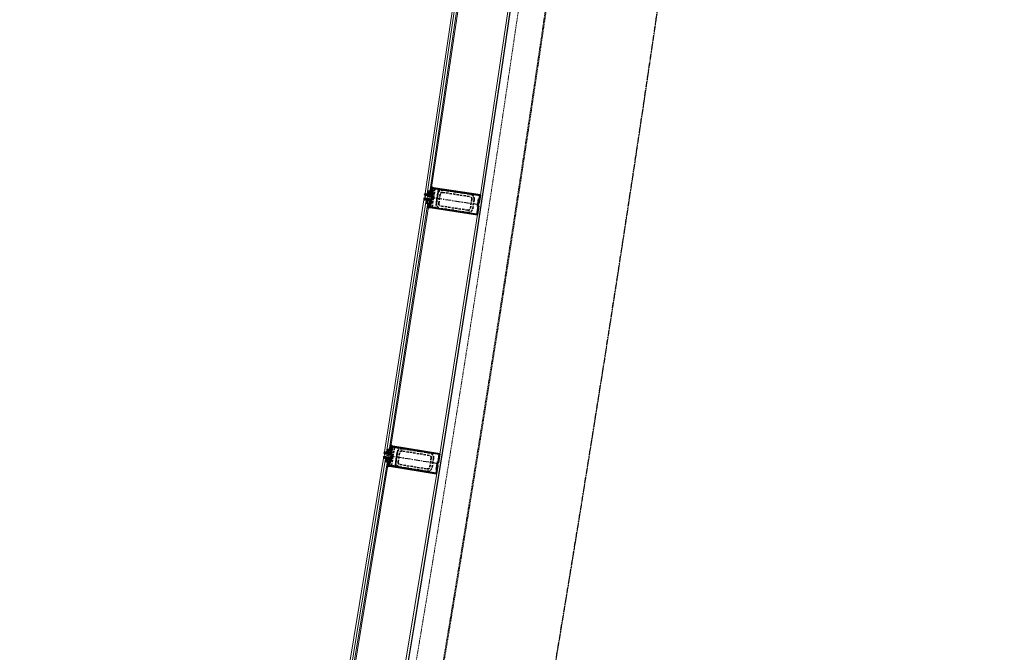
# Model space of a CAD drawing. Header units: millimetres. Extents: x 98667 to 994031, y -2704 to 533009.
# Tile 243 of 256: x 634175 to 639539, y 465437 to 468886. Entities that reach past the tile are written whole.
import ezdxf

# ---------------------------------------------------------------- set-up
doc = ezdxf.new("R2010")
doc.units = ezdxf.units.MM
for name, pattern in [('AP03000E0$0$CENTER', [50.8, 31.75, -6.35, 6.35, -6.35]), ('AP03000E0$0$HIDDEN', [9.525, 6.35, -3.175]), ('AP03000E0$0$HIDDENX2', [19.05, 12.7, -6.35]), ('sp00000g0$0$CENTER', [50.8, 31.75, -6.35, 6.35, -6.35])]:
    doc.linetypes.add(name, pattern=pattern)
doc.layers.add('0_LOUNGES', color=7, linetype='Continuous', true_color=0xfac800)
for name, color, linetype, lineweight in [('AP03000E0$0$A-FLOR-EDGE', 1, 'AP03000E0$0$HIDDENX2', 15), ('AP03000E0$0$A-GLAZ-FULL-EXTR', 2, 'Continuous', 20), ('AP03000E0$0$A-GLAZ-MULL-EXTR', 3, 'Continuous', 35), ('AP03000E0$0$A-WALL-FNSH', 1, 'Continuous', 15)]:
    doc.layers.add(name, color=color, linetype=linetype, lineweight=lineweight)
doc.layers.add('AP03000E0$0$A-Slab Edge Guide', color=55, linetype='Continuous', lineweight=15, plot=False)
doc.layers.add('sp00000g0$0$S-GRID', color=1, linetype='sp00000g0$0$CENTER')

msp = doc.modelspace()

# ---------------------------------------------------------------- linework, layer by layer
at = {"color": 251, "linetype": 'AP03000E0$0$CENTER'}
for p, q in [((636676.9, 467876.1), (636380.3, 467921.3)), ((636455.7, 466464.8), (636159.5, 466512.4))]:
    msp.add_line(p, q, dxfattribs=at)
at = {"layer": '0_LOUNGES', "color": 251, "extrusion": (-9.9569e-08, 8.03241e-09, 1)}
msp.add_arc((459025.1, 494953.7, -0.1), 179716.4, 329.503566, 357.209655, dxfattribs=at)
at = {"layer": 'AP03000E0$0$A-FLOR-EDGE', "color": 251, "linetype": 'AP03000E0$0$HIDDEN'}
msp.add_arc((459073.4, 494999.9), 179716, 310.999998, 11.472529, dxfattribs=at)
at = {"layer": 'AP03000E0$0$A-GLAZ-FULL-EXTR', "color": 251}
for p, q in [((636559.3, 469119.7), (636383.7, 467938.5)), ((636395.5, 467936.8), (636571.1, 469118)), ((636583, 469116.2), (636407.4, 467935)), ((636413.3, 467934.1), (636588.9, 469115.3)), ((636856, 469075.6), (636680.4, 467894.4)), ((636377.7, 467904), (636162.3, 466529.7)), ((636389.5, 467902.2), (636377.7, 467904)), ((636383.7, 467938.5), (636395.5, 467936.8)), ((636395.5, 467936.8), (636397.3, 467948.6)), ((636407.4, 467935), (636395.5, 467936.8)), ((636397.3, 467948.6), (636409.2, 467946.9)), ((636398.2, 467954.6), (636410.1, 467952.8)), ((636400.3, 467948.2), (636401.2, 467954.1)), ((636406.2, 467947.3), (636400.3, 467948.2)), ((636401.2, 467954.1), (636407.1, 467953.2)), ((636407.1, 467953.2), (636406.2, 467947.3)), ((636409.2, 467946.9), (636407.4, 467935)), ((636407.4, 467935), (636413.3, 467934.1)), ((636174.2, 466527.8), (636389.5, 467902.2)), ((636401.4, 467900.3), (636186, 466526)), ((636191.9, 466525), (636407.3, 467899.4)), ((636386.8, 467884.4), (636398.6, 467882.5)), ((636389.5, 467902.2), (636387.7, 467890.3)), ((636387.7, 467890.3), (636399.5, 467888.5)), ((636401.4, 467900.3), (636389.5, 467902.2)), ((636390.6, 467889.9), (636389.7, 467883.9)), ((636389.7, 467883.9), (636395.6, 467883)), ((636396.6, 467888.9), (636390.6, 467889.9)), ((636395.6, 467883), (636396.6, 467888.9)), ((636399.5, 467888.5), (636401.4, 467900.3)), ((636407.3, 467899.4), (636401.4, 467900.3)), ((636674.1, 467857.6), (636458.7, 466483.2)), ((636162.3, 466529.7), (636174.2, 466527.8)), ((636174.2, 466527.8), (636176, 466539.7)), ((636186, 466526), (636174.2, 466527.8)), ((636176, 466539.7), (636187.9, 466537.8)), ((636176.9, 466545.6), (636188.8, 466543.7)), ((636179, 466539.2), (636179.9, 466545.1)), ((636184.9, 466538.3), (636179, 466539.2)), ((636179.9, 466545.1), (636185.8, 466544.2)), ((636185.8, 466544.2), (636184.9, 466538.3)), ((636187.9, 466537.8), (636186, 466526)), ((636186, 466526), (636191.9, 466525)), ((635930.4, 465122.5), (636156.8, 466495.1)), ((636168.6, 466493.2), (635942.3, 465120.6)), ((635954.1, 465118.6), (636180.4, 466491.2)), ((636186.4, 466490.2), (635960, 465117.6)), ((636156.8, 466495.1), (636168.6, 466493.2)), ((636165.7, 466475.4), (636177.5, 466473.5)), ((636168.6, 466493.2), (636166.6, 466481.3)), ((636166.6, 466481.3), (636178.5, 466479.4)), ((636180.4, 466491.2), (636168.6, 466493.2)), ((636169.6, 466480.8), (636168.6, 466474.9)), ((636168.6, 466474.9), (636174.5, 466473.9)), ((636175.5, 466479.9), (636169.6, 466480.8)), ((636174.5, 466473.9), (636175.5, 466479.9)), ((636178.5, 466479.4), (636180.4, 466491.2)), ((636180.4, 466491.2), (636186.4, 466490.2)), ((636226.5, 465073.7), (636452.8, 466446.3))]:
    msp.add_line(p, q, dxfattribs=at)
at = {"layer": 'AP03000E0$0$A-GLAZ-FULL-EXTR', "color": 251, "linetype": 'Continuous'}
for p, q in [((636397.5, 467948.6), (636395.7, 467936.7)), ((636395.7, 467937.8), (636407.6, 467936)), ((636396.2, 467941), (636408, 467939.2)), ((636396.6, 467944.1), (636408.5, 467942.3)), ((636397.1, 467947.2), (636409, 467945.5)), ((636400.7, 467948.1), (636398.9, 467936.3)), ((636403.8, 467947.7), (636402, 467935.8)), ((636406.9, 467947.2), (636405.2, 467935.3)), ((636388.2, 467893.4), (636400, 467891.5)), ((636388.7, 467896.5), (636400.5, 467894.6)), ((636389.1, 467899.6), (636401, 467897.8)), ((636391.3, 467901.9), (636389.4, 467890.1)), ((636394.4, 467901.4), (636392.5, 467889.6)), ((636397.5, 467900.9), (636395.7, 467889.1)), ((636400.7, 467900.4), (636398.8, 467888.6)), ((636174.3, 466528.9), (636186.2, 466527)), ((636174.8, 466532), (636186.7, 466530.1)), ((636175.3, 466535.2), (636187.2, 466533.3)), ((636175.8, 466538.3), (636187.7, 466536.4)), ((636179.1, 466539.2), (636177.2, 466527.3)), ((636182.2, 466538.7), (636180.3, 466526.9)), ((636185.3, 466538.2), (636183.5, 466526.4)), ((636167.1, 466484.1), (636179.2, 466484)), ((636167.6, 466487.2), (636179.8, 466487.2)), ((636168.1, 466481.1), (636168.2, 466490.6)), ((636168.1, 466490.4), (636180.3, 466490.3)), ((636169.5, 466480.9), (636178.7, 466480.8)), ((636171.3, 466480.6), (636171.3, 466492.7)), ((636174.5, 466480), (636174.5, 466492.2)), ((636177.6, 466479.5), (636177.7, 466491.7))]:
    msp.add_line(p, q, dxfattribs=at)
at = {"layer": 'AP03000E0$0$A-GLAZ-MULL-EXTR', "color": 251}
for p, q in [((636414.9, 467948.9), (636419, 467976.1)), ((636423.2, 467970.4), (636416.8, 467928.4)), ((636419, 467976.1), (636423.2, 467970.4)), ((636423.2, 467970.4), (636419.8, 467948.2)), ((636421.8, 467927.7), (636427.7, 467966.7)), ((636428.2, 467969.7), (636423.2, 467970.4)), ((636427.7, 467966.7), (636484.1, 467958.1)), ((636685.2, 467930.4), (636428.2, 467969.7)), ((636484.1, 467958.1), (636681.8, 467927.9)), ((636379.2, 467913.9), (636378.4, 467909)), ((636378.4, 467909), (636413, 467903.7)), ((636418.7, 467907.9), (636379.2, 467913.9)), ((636382.2, 467933.7), (636381.5, 467928.7)), ((636381.5, 467928.7), (636421, 467922.7)), ((636416.8, 467928.4), (636382.2, 467933.7)), ((636419.8, 467948.2), (636414.9, 467948.9)), ((636424.3, 467944.5), (636418.7, 467907.9)), ((636420.9, 467902.5), (636427.3, 467944)), ((636421, 467922.7), (636421.8, 467927.7)), ((636427.3, 467944), (636424.3, 467944.5)), ((636675.8, 467908.6), (636669.5, 467867.1)), ((636673.2, 467871.6), (636678.8, 467908.2)), ((636681.8, 467927.9), (636675.4, 467886.4)), ((636678.8, 467908.2), (636675.8, 467908.6)), ((636678.4, 467885.9), (636685.2, 467930.4)), ((636405.1, 467884.7), (636400.9, 467857.5)), ((636400.9, 467857.5), (636406.6, 467861.7)), ((636410, 467883.9), (636405.1, 467884.7)), ((636413, 467903.7), (636406.6, 467861.7)), ((636406.6, 467861.7), (636410, 467883.9)), ((636406.6, 467861.7), (636411.6, 467860.9)), ((636411.6, 467860.9), (636668.6, 467821.7)), ((636412, 467863.9), (636418, 467902.9)), ((636468.4, 467855.3), (636412, 467863.9)), ((636418, 467902.9), (636420.9, 467902.5)), ((636666.1, 467825.1), (636468.4, 467855.3)), ((636672.4, 467866.6), (636666.1, 467825.1)), ((636668.6, 467821.7), (636676.1, 467871.1)), ((636669.5, 467867.1), (636672.4, 467866.6)), ((636676.1, 467871.1), (636673.2, 467871.6)), ((636675.4, 467886.4), (636678.4, 467885.9)), ((636194.3, 466539.7), (636198.7, 466566.9)), ((636198.7, 466566.9), (636202.8, 466561.1)), ((636160.7, 466519.8), (636161.5, 466524.7)), ((636200.2, 466513.5), (636160.7, 466519.8)), ((636161.5, 466524.7), (636196.1, 466519.2)), ((636199.2, 466538.9), (636194.3, 466539.7)), ((636194.3, 466476.9), (636200.2, 466513.5)), ((636196.1, 466519.2), (636202.8, 466561.1)), ((636204, 466517.9), (636197.3, 466476.5)), ((636202.8, 466561.1), (636199.2, 466538.9)), ((636207.3, 466557.4), (636201, 466518.4)), ((636201, 466518.4), (636204, 466517.9)), ((636202.8, 466561.1), (636207.8, 466560.4)), ((636263.6, 466548.3), (636207.3, 466557.4)), ((636207.8, 466560.4), (636464.5, 466519.1)), ((636461, 466516.6), (636263.6, 466548.3)), ((636454.4, 466475.1), (636461, 466516.6)), ((636464.5, 466519.1), (636456.5, 466469.7)), ((636157.5, 466500.1), (636158.3, 466505)), ((636192.1, 466494.5), (636157.5, 466500.1)), ((636158.3, 466505), (636197.8, 466498.6)), ((636184, 466475.6), (636179.6, 466448.4)), ((636188.9, 466474.8), (636184, 466475.6)), ((636185.4, 466452.5), (636192.1, 466494.5)), ((636185.4, 466452.5), (636188.9, 466474.8)), ((636197, 466493.7), (636190.8, 466454.7)), ((636197.3, 466476.5), (636194.3, 466476.9)), ((636197.8, 466498.6), (636197, 466493.7)), ((636444.7, 466434.1), (636451.4, 466475.6)), ((636453.6, 466470.2), (636447.7, 466433.7)), ((636451.4, 466475.6), (636454.4, 466475.1)), ((636456.5, 466469.7), (636453.6, 466470.2)), ((636179.6, 466448.4), (636185.4, 466452.5)), ((636190.3, 466451.8), (636185.4, 466452.5)), ((636447, 466410.5), (636190.3, 466451.8)), ((636190.8, 466454.7), (636247, 466445.7)), ((636247, 466445.7), (636444.5, 466413.9)), ((636444.5, 466413.9), (636451.2, 466455.4)), ((636447.7, 466433.7), (636444.7, 466434.1)), ((636454.1, 466454.9), (636447, 466410.5)), ((636451.2, 466455.4), (636454.1, 466454.9))]:
    msp.add_line(p, q, dxfattribs=at)
at = {"layer": 'AP03000E0$0$A-GLAZ-MULL-EXTR', "color": 251, "linetype": 'Continuous'}
for p, q in [((636416.4, 467958.7), (636421.4, 467958.7)), ((636416.6, 467948.7), (636416.6, 467960.2)), ((636416.9, 467961.8), (636421.9, 467961.8)), ((636417.3, 467965), (636422.4, 467965)), ((636417.8, 467968.2), (636422.9, 467968.2)), ((636418.3, 467971.4), (636422.5, 467971.4)), ((636418.8, 467974.5), (636420.2, 467974.5)), ((636419.7, 467948.2), (636419.8, 467975)), ((636423, 467968.9), (636423, 467970.7)), ((636414.9, 467949.2), (636420, 467949.1)), ((636415.4, 467952.3), (636420.5, 467952.3)), ((636415.9, 467955.5), (636420.9, 467955.5)), ((636401.4, 467860.3), (636404.7, 467860.3)), ((636401.8, 467863.5), (636406.9, 467863.5)), ((636402.3, 467866.7), (636407.4, 467866.6)), ((636402.8, 467869.8), (636407.9, 467869.8)), ((636403.3, 467873), (636408.4, 467873)), ((636403.5, 467859.4), (636403.6, 467874.7)), ((636403.8, 467876.2), (636408.8, 467876.2)), ((636404.3, 467879.3), (636409.3, 467879.3)), ((636404.8, 467882.5), (636409.8, 467882.5)), ((636406.7, 467862), (636406.8, 467884.4)), ((636409.9, 467883.4), (636409.9, 467883.9)), ((636200.7, 466564.1), (636196.7, 466539.3)), ((636198.4, 466565), (636200.2, 466564.7)), ((636194.3, 466539.9), (636199.3, 466539.1)), ((636194.8, 466543.1), (636199.8, 466542.3)), ((636195.3, 466546.2), (636200.3, 466545.4)), ((636195.9, 466549.3), (636200.8, 466548.5)), ((636196.4, 466552.5), (636201.3, 466551.7)), ((636196.9, 466555.6), (636201.8, 466554.8)), ((636197.4, 466558.7), (636202.3, 466557.9)), ((636197.9, 466561.9), (636202.8, 466561.1)), ((636181.2, 466458.4), (636186.2, 466457.6)), ((636181.7, 466461.6), (636186.7, 466460.8)), ((636186.3, 466475.2), (636182.2, 466450.3)), ((636182.2, 466464.7), (636187.2, 466463.9)), ((636182.7, 466467.8), (636187.7, 466467)), ((636183.3, 466471), (636188.2, 466470.2)), ((636183.8, 466474.1), (636188.7, 466473.3)), ((636179.7, 466449), (636180.3, 466448.9)), ((636180.2, 466452.2), (636184, 466451.6)), ((636180.7, 466455.3), (636185.7, 466454.5))]:
    msp.add_line(p, q, dxfattribs=at)
at = {"layer": 'AP03000E0$0$A-GLAZ-MULL-EXTR', "color": 251, "linetype": 'AP03000E0$0$HIDDENX2'}
for p, q in [((636429.8, 467913.8), (636437.3, 467963.2)), ((636437.3, 467963.2), (636457.1, 467960.2)), ((636457.1, 467960.2), (636442, 467861.3)), ((636422.2, 467864.4), (636429.8, 467913.8)), ((636445.8, 467886.1), (636453.3, 467935.5)), ((636458.1, 467884.2), (636465.7, 467933.6)), ((636479.9, 467944.1), (636628.2, 467921.4)), ((636481.8, 467956.4), (636630.1, 467933.8)), ((636638.7, 467907.2), (636631.1, 467857.8)), ((636651, 467905.3), (636643.5, 467855.9)), ((636442, 467861.3), (636422.2, 467864.4)), ((636615, 467834.9), (636466.7, 467857.6)), ((636616.9, 467847.3), (636468.6, 467869.9)), ((636216.8, 466553.8), (636208.9, 466504.5)), ((636236.6, 466550.7), (636216.8, 466553.8)), ((636220.7, 466451.9), (636236.6, 466550.7)), ((636232.6, 466526), (636224.7, 466476.6)), ((636245, 466524), (636237, 466474.6)), ((636407.4, 466510.5), (636259.3, 466534.3)), ((636409.4, 466522.9), (636261.3, 466546.7)), ((636208.9, 466504.5), (636201, 466455.1)), ((636247.4, 466460.3), (636395.5, 466436.5)), ((636409.8, 466446.8), (636417.7, 466496.2)), ((636422.1, 466444.9), (636430.1, 466494.2)), ((636201, 466455.1), (636220.7, 466451.9)), ((636245.4, 466448), (636393.5, 466424.1))]:
    msp.add_line(p, q, dxfattribs=at)
at = {"layer": 'AP03000E0$0$A-GLAZ-MULL-EXTR', "color": 251}
for centre, start, end in [((636376.7, 467906.7), 289.3819, 53.2606), ((636377.7, 467906.6), 289.3819, 53.2606), ((636378.7, 467906.4), 289.3819, 53.2606), ((636379.7, 467906.3), 289.3819, 53.2606), ((636380.7, 467906.1), 289.3819, 53.2606), ((636381.3, 467936.4), 289.3819, 53.2606), ((636381.7, 467906), 289.3819, 53.2606), ((636382.3, 467936.2), 289.3819, 53.2606), ((636383.3, 467936.1), 289.3819, 53.2606), ((636384.2, 467935.9), 289.3819, 53.2606), ((636385.2, 467935.8), 289.3819, 53.2606), ((636386.2, 467935.6), 289.3819, 53.2606), ((636160.6, 466527.4), 288.9263, 52.805), ((636161.6, 466527.3), 288.9263, 52.805), ((636162.6, 466527.1), 288.9263, 52.805), ((636163.6, 466526.9), 288.9263, 52.805), ((636164.5, 466526.8), 288.9263, 52.805), ((636165.5, 466526.6), 288.9263, 52.805), ((636155.8, 466497.8), 288.9263, 52.805), ((636156.8, 466497.6), 288.9263, 52.805), ((636157.8, 466497.5), 288.9263, 52.805), ((636158.8, 466497.3), 288.9263, 52.805), ((636159.8, 466497.2), 288.9263, 52.805), ((636160.8, 466497), 288.9263, 52.805)]:
    msp.add_arc(centre, 2.83, start, end, dxfattribs=at)
at = {"layer": 'AP03000E0$0$A-GLAZ-MULL-EXTR', "color": 251, "linetype": 'AP03000E0$0$HIDDENX2'}
for centre, radius, start, end in [((636478, 467931.7), 25, 81.3212, 171.3212), ((636478, 467931.7), 12.5, 81.3212, 171.3212), ((636626.3, 467909.1), 12.5, 351.3212, 81.3212), ((636626.3, 467909.1), 25, 351.3212, 81.3212), ((636470.5, 467882.3), 25, 171.3212, 261.3212), ((636470.5, 467882.3), 12.5, 171.3212, 261.3212), ((636618.7, 467859.6), 25, 261.3212, 351.3212), ((636618.7, 467859.6), 12.5, 261.3212, 351.3212), ((636257.3, 466522), 25, 80.8656, 170.8656), ((636257.3, 466522), 12.5, 80.8656, 170.8656), ((636405.4, 466498.2), 12.5, 350.8656, 80.8656), ((636405.4, 466498.2), 25, 350.8656, 80.8656), ((636249.4, 466472.6), 25, 170.8656, 260.8656), ((636249.4, 466472.6), 12.5, 170.8656, 260.8656), ((636397.5, 466448.8), 25, 260.8656, 350.8656), ((636397.5, 466448.8), 12.5, 260.8656, 350.8656)]:
    msp.add_arc(centre, radius, start, end, dxfattribs=at)
at = {"layer": 'AP03000E0$0$A-Slab Edge Guide', "color": 251, "linetype": 'AP03000E0$0$HIDDEN'}
msp.add_arc((459073.4, 494999.9), 180466, 310.999998, 11.424207, dxfattribs=at)
at = {"layer": 'AP03000E0$0$A-WALL-FNSH', "color": 251, "linetype": 'AP03000E0$0$HIDDEN'}
for radius, end in [(179861, 11.463155), (179866, 11.462832)]:
    msp.add_arc((459073.4, 494999.9), radius, 310.999998, end, dxfattribs=at)
at = {"layer": 'sp00000g0$0$S-GRID', "color": 251}
msp.add_arc((459073.4, 494999.9), 180466, 310.999989, 11.424207, dxfattribs=at)

doc.saveas('drawing.dxf')
